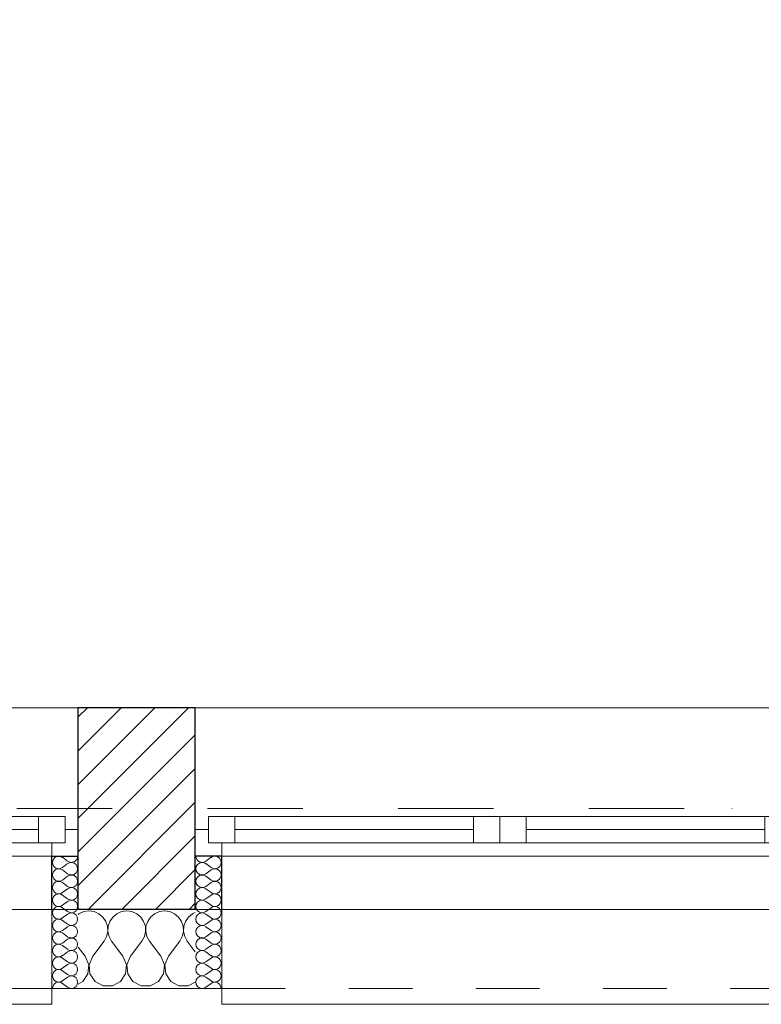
# Model space of a CAD drawing. Header units: millimetres. Extents: x -140780 to 266886, y -104422 to 233759.
# Tile 20 of 104: x 189798 to 191198, y 106825 to 108685. Entities that reach past the tile are written whole.
import ezdxf

# ---------------------------------------------------------------- set-up
doc = ezdxf.new("R2010")
doc.units = ezdxf.units.MM
doc.header["$MEASUREMENT"] = 0
doc.linetypes.add('Kropki i Kreski', pattern=[360, 180, -90, 0, -90])
doc.linetypes.add('Przerywana', pattern=[240, 120, -120])
for name, color, linetype in [('Konstrukcja - Siatki mod', 7, 'Continuous'), ('KR_INW', 7, 'Continuous'), ('NAPIS_SODON', 7, 'Continuous'), ('Okna ArchiCADa', 7, 'Continuous')]:
    doc.layers.add(name, color=color, linetype=linetype)
doc.layers.add('Konstrukcja - Siatki mod_Nr_pióra__48', color=7, linetype='Continuous', lineweight=15, true_color=0xa80f02)
doc.layers.add('KR_INW_Nr_pióra__102', color=7, linetype='Continuous', lineweight=5, true_color=0xcccccc)
for name, color, linetype, lineweight in [('KR_INW_Nr_pióra__101', 252, 'Continuous', 5), ('KR_INW_Nr_pióra__27', 7, 'Continuous', 25), ('KR_INW_Nr_pióra__47', 7, 'Continuous', 15), ('NAPIS_SODON_Nr_pióra__1', 7, 'Continuous', 13), ('Okna ArchiCADa_Nr_pióra__1', 7, 'Continuous', 13), ('Okna ArchiCADa_Nr_pióra__27', 7, 'Continuous', 25)]:
    doc.layers.add(name, color=color, linetype=linetype, lineweight=lineweight)

# ---------------------------------------------------------------- blocks, each defined once
blk = doc.blocks.new('Strop_1', base_point=(179225, 121523.3))
at = {"layer": 'NAPIS_SODON_Nr_pióra__1', "linetype": 'Continuous', "flags": 128}
blk.add_lwpolyline([(179225, 121523.3), (179225.9, 107003.8), (250898.3, 107008.3), (250897.4, 121527.8)], close=True, dxfattribs=at)
blk = doc.blocks.new('*X154')
at = {"layer": 'KR_INW_Nr_pióra__102', "linetype": 'Continuous'}
for p, q in [((189909.8, 106996.2), (189908.5, 106995.1)), ((189918.8, 107000.2), (189909.8, 106996.2)), ((189928.6, 107001.6), (189918.8, 107000.2)), ((189938.3, 107000.2), (189928.6, 107001.6)), ((189947.3, 106996.2), (189938.3, 107000.2)), ((189954.9, 106989.9), (189947.3, 106996.2)), ((189981.2, 106996.2), (189973.6, 106989.9)), ((189990.2, 107000.2), (189981.2, 106996.2)), ((190000, 107001.6), (189990.2, 107000.2)), ((190009.8, 107000.2), (190000, 107001.6)), ((190018.8, 106996.2), (190009.8, 107000.2)), ((190026.4, 106989.9), (190018.8, 106996.2)), ((190052.7, 106996.2), (190045.1, 106989.9)), ((190061.7, 107000.2), (190052.7, 106996.2)), ((190071.4, 107001.6), (190061.7, 107000.2)), ((190081.2, 107000.2), (190071.4, 107001.6)), ((190090.2, 106996.2), (190081.2, 107000.2)), ((190097.8, 106989.9), (190090.2, 106996.2)), ((190124.1, 106996.2), (190116.5, 106989.9)), ((190129.3, 106998.6), (190124.1, 106996.2)), ((189960.5, 106981.8), (189954.9, 106989.9)), ((189963.7, 106972.5), (189960.5, 106981.8)), ((189964.1, 106962.6), (189963.7, 106972.5)), ((189964.9, 106972.5), (189964.4, 106962.6)), ((189968.1, 106981.8), (189964.9, 106972.5)), ((189973.6, 106989.9), (189968.1, 106981.8)), ((190031.9, 106981.8), (190026.4, 106989.9)), ((190035.1, 106972.5), (190031.9, 106981.8)), ((190035.6, 106962.6), (190035.1, 106972.5)), ((190036.3, 106972.5), (190035.9, 106962.6)), ((190039.5, 106981.8), (190036.3, 106972.5)), ((190045.1, 106989.9), (190039.5, 106981.8)), ((190103.4, 106981.8), (190097.8, 106989.9)), ((190106.5, 106972.5), (190103.4, 106981.8)), ((190107, 106962.6), (190106.5, 106972.5)), ((190107.8, 106972.5), (190107.3, 106962.6)), ((190110.9, 106981.8), (190107.8, 106972.5)), ((190116.5, 106989.9), (190110.9, 106981.8)), ((189961.9, 106953.1), (189964.1, 106962.6)), ((189964.4, 106962.6), (189966.7, 106953.1)), ((190033.3, 106953.1), (190035.6, 106962.6)), ((190035.9, 106962.6), (190038.1, 106953.1)), ((190104.8, 106953.1), (190107, 106962.6)), ((190107.3, 106962.6), (190109.5, 106953.1)), ((189935.7, 106915.9), (189957.1, 106944.4)), ((189957.1, 106944.4), (189961.9, 106953.1)), ((189966.7, 106953.1), (189971.4, 106944.4)), ((189992.9, 106915.9), (189971.4, 106944.4)), ((190007.1, 106915.9), (190028.6, 106944.4)), ((190028.6, 106944.4), (190033.3, 106953.1)), ((190038.1, 106953.1), (190042.9, 106944.4)), ((190064.3, 106915.9), (190042.9, 106944.4)), ((190078.6, 106915.9), (190100, 106944.4)), ((190100, 106944.4), (190104.8, 106953.1)), ((190109.5, 106953.1), (190114.3, 106944.4)), ((190129.3, 106924.4), (190114.3, 106944.4)), ((189921.4, 106915.9), (189908.5, 106933.1)), ((189928.2, 106899.8), (189921.4, 106915.9)), ((189926.5, 106882.5), (189928.2, 106899.8)), ((189935.7, 106915.9), (189929, 106899.8)), ((189929, 106899.8), (189930.6, 106882.5)), ((189999.6, 106899.8), (189992.9, 106915.9)), ((189997.9, 106882.5), (189999.6, 106899.8)), ((190007.1, 106915.9), (190000.4, 106899.8)), ((190000.4, 106899.8), (190002.1, 106882.5)), ((190071, 106899.8), (190064.3, 106915.9)), ((190069.4, 106882.5), (190071, 106899.8)), ((190078.6, 106915.9), (190071.8, 106899.8)), ((190071.8, 106899.8), (190073.5, 106882.5)), ((189916.9, 106868), (189926.5, 106882.5)), ((189930.6, 106882.5), (189940.3, 106868)), ((189988.3, 106868), (189997.9, 106882.5)), ((190002.1, 106882.5), (190011.7, 106868)), ((190059.7, 106868), (190069.4, 106882.5)), ((190073.5, 106882.5), (190083.1, 106868)), ((189908.5, 106863.5), (189916.9, 106868)), ((189940.3, 106868), (189955.6, 106859.8)), ((189973, 106859.8), (189988.3, 106868)), ((190011.7, 106868), (190027, 106859.8)), ((190044.4, 106859.8), (190059.7, 106868)), ((190083.1, 106868), (190098.4, 106859.8)), ((190115.8, 106859.8), (190129.3, 106867)), ((189955.6, 106859.8), (189973, 106859.8)), ((190027, 106859.8), (190044.4, 106859.8)), ((190098.4, 106859.8), (190115.8, 106859.8))]:
    blk.add_line(p, q, dxfattribs=at)
blk = doc.blocks.new('*X181')
at = {"layer": 'KR_INW_Nr_pióra__102', "linetype": 'Continuous'}
for p, q in [((189888.2, 107095.6), (189878.7, 107102.8)), ((189888.2, 107090.9), (189878.7, 107083.7)), ((189888.2, 107071.8), (189878.7, 107079)), ((189888.2, 107067), (189878.7, 107059.9)), ((189888.2, 107048), (189878.7, 107055.1)), ((189888.2, 107043.2), (189878.7, 107036.1)), ((189888.2, 107024.2), (189878.7, 107031.3)), ((189888.2, 107019.4), (189878.7, 107012.3)), ((189888.2, 107000.4), (189878.7, 107007.5)), ((189888.2, 106995.6), (189878.7, 106988.5)), ((189888.2, 106976.6), (189878.7, 106983.7)), ((189888.2, 106971.8), (189878.7, 106964.7)), ((189888.2, 106952.8), (189878.7, 106959.9)), ((189888.2, 106948), (189878.7, 106940.9)), ((189888.2, 106929), (189878.7, 106936.1)), ((189888.2, 106924.2), (189878.7, 106917)), ((189888.2, 106905.1), (189878.7, 106912.3)), ((189888.2, 106900.4), (189878.7, 106893.2)), ((189888.2, 106881.3), (189878.7, 106888.5)), ((189888.2, 106876.6), (189878.7, 106869.4)), ((189888.2, 106857.5), (189878.7, 106864.7))]:
    blk.add_line(p, q, dxfattribs=at)
for centre, start, end in [((189871.6, 107093.2), 53.1301, 180), ((189895.4, 107105.1), 233.1301, 0), ((189871.6, 107093.2), 180, 306.8699), ((189895.4, 107081.3), 233.1301, 126.8699), ((189871.6, 107069.4), 53.1301, 180), ((189871.6, 107069.4), 180, 306.8699), ((189895.4, 107057.5), 233.1301, 126.8699), ((189871.6, 107045.6), 53.1301, 180), ((189871.6, 107045.6), 180, 306.8699), ((189871.6, 107021.8), 53.1301, 180), ((189895.4, 107033.7), 233.1301, 126.8699), ((189871.6, 107021.8), 180, 306.8699), ((189871.6, 106998), 53.1301, 180), ((189895.4, 107009.9), 233.1301, 126.8699), ((189871.6, 106998), 180, 306.8699), ((189895.4, 106986.1), 233.1301, 126.8699), ((189871.6, 106974.2), 53.1301, 180), ((189871.6, 106974.2), 180, 306.8699), ((189895.4, 106962.3), 233.1301, 126.8699), ((189871.6, 106950.4), 53.1301, 180), ((189871.6, 106950.4), 180, 306.8699), ((189871.6, 106926.6), 53.1301, 180), ((189895.4, 106938.5), 233.1301, 126.8699), ((189871.6, 106926.6), 180, 306.8699), ((189895.4, 106914.7), 233.1301, 126.8699), ((189871.6, 106902.8), 53.1301, 180), ((189871.6, 106902.8), 180, 306.8699), ((189895.4, 106890.9), 233.1301, 126.8699), ((189871.6, 106879), 53.1301, 180), ((189871.6, 106879), 180, 306.8699), ((189895.4, 106867), 233.1301, 126.8699), ((189871.6, 106855.1), 53.1301, 180)]:
    blk.add_arc(centre, 11.9, start, end, dxfattribs=at)
blk = doc.blocks.new('*X182')
at = {"layer": 'KR_INW_Nr_pióra__102', "linetype": 'Continuous'}
for p, q in [((190149.6, 107095.6), (190159.1, 107102.8)), ((190149.6, 107090.9), (190159.1, 107083.7)), ((190149.6, 107071.8), (190159.1, 107079)), ((190149.6, 107067), (190159.1, 107059.9)), ((190149.6, 107048), (190159.1, 107055.1)), ((190149.6, 107043.2), (190159.1, 107036.1)), ((190149.6, 107024.2), (190159.1, 107031.3)), ((190149.6, 107019.4), (190159.1, 107012.3)), ((190149.6, 107000.4), (190159.1, 107007.5)), ((190149.6, 106995.6), (190159.1, 106988.5)), ((190149.6, 106976.6), (190159.1, 106983.7)), ((190149.6, 106971.8), (190159.1, 106964.7)), ((190149.6, 106952.8), (190159.1, 106959.9)), ((190149.6, 106948), (190159.1, 106940.9)), ((190149.6, 106929), (190159.1, 106936.1)), ((190149.6, 106924.2), (190159.1, 106917)), ((190149.6, 106905.1), (190159.1, 106912.3)), ((190149.6, 106900.4), (190159.1, 106893.2)), ((190149.6, 106881.3), (190159.1, 106888.5)), ((190149.6, 106876.6), (190159.1, 106869.4)), ((190149.6, 106857.5), (190159.1, 106864.7))]:
    blk.add_line(p, q, dxfattribs=at)
for centre, start, end in [((190142.4, 107105.1), 180, 306.8699), ((190166.2, 107093.2), 0, 126.8699), ((190142.4, 107081.3), 53.1301, 306.8699), ((190166.2, 107093.2), 233.1301, 0), ((190142.4, 107057.5), 53.1301, 306.8699), ((190166.2, 107069.4), 0, 126.8699), ((190166.2, 107069.4), 233.1301, 0), ((190166.2, 107045.6), 0, 126.8699), ((190142.4, 107033.7), 53.1301, 306.8699), ((190166.2, 107045.6), 233.1301, 0), ((190166.2, 107021.8), 0, 126.8699), ((190142.4, 107009.9), 53.1301, 306.8699), ((190166.2, 107021.8), 233.1301, 0), ((190166.2, 106998), 0, 126.8699), ((190142.4, 106986.1), 53.1301, 306.8699), ((190166.2, 106998), 233.1301, 0), ((190142.4, 106962.3), 53.1301, 306.8699), ((190166.2, 106974.2), 0, 126.8699), ((190166.2, 106974.2), 233.1301, 0), ((190166.2, 106950.4), 0, 126.8699), ((190142.4, 106938.5), 53.1301, 306.8699), ((190166.2, 106950.4), 233.1301, 0), ((190166.2, 106926.6), 0, 126.8699), ((190142.4, 106914.7), 53.1301, 306.8699), ((190166.2, 106926.6), 233.1301, 0), ((190142.4, 106890.9), 53.1301, 306.8699), ((190166.2, 106902.8), 0, 126.8699), ((190166.2, 106902.8), 233.1301, 0), ((190142.4, 106867), 53.1301, 306.8699), ((190166.2, 106879), 0, 126.8699), ((190166.2, 106879), 233.1301, 0), ((190166.2, 106855.1), 0, 126.8699)]:
    blk.add_arc(centre, 11.9, start, end, dxfattribs=at)
blk = doc.blocks.new('Okno dwuskrzydłowe 19_6')
at = {"layer": 'Okna ArchiCADa_Nr_pióra__1', "linetype": 'Continuous'}
for p, q in [((-575, 230), (575, 230)), ((-550, 25), (-500, 25)), ((-550, -25), (-550, 25)), ((-500, 25), (-50, 25)), ((-500, 25), (-500, -25)), ((-500, 25), (-50, 25)), ((-50, -25), (-50, 25)), ((-50, 25), (0, 25)), ((0, 25), (0, -25)), ((0, 25), (50, 25)), ((0, -25), (0, 25)), ((50, 25), (500, 25)), ((50, 25), (50, -25)), ((50, 25), (500, 25)), ((500, -25), (500, 25)), ((500, 25), (550, 25)), ((550, 25), (550, -25)), ((-575, 0), (-550, 0)), ((-550, 0), (-550, -25)), ((-500, 0), (-50, 0)), ((50, 0), (500, 0)), ((550, -25), (550, 0)), ((550, 0), (575, 0)), ((-550, -25), (-525, -25)), ((-500, -25), (-550, -25)), ((-525, -25), (-525, -50)), ((-50, -25), (-500, -25)), ((0, -25), (-50, -25)), ((50, -25), (0, -25)), ((500, -25), (50, -25)), ((550, -25), (500, -25)), ((525, -50), (525, -25)), ((525, -25), (550, -25)), ((-525, -50), (-575, -50)), ((0, -50), (-525, -50)), ((525, -50), (0, -50)), ((575, -50), (525, -50)), ((-525, -300), (-525, -330)), ((525, -330), (525, -300)), ((-525, -330), (525, -330))]:
    blk.add_line(p, q, dxfattribs=at)
at = {"layer": 'Okna ArchiCADa_Nr_pióra__1', "linetype": 'Przerywana'}
blk.add_line((-525, -300), (525, -300), dxfattribs=at)
at = {"layer": 'Okna ArchiCADa_Nr_pióra__27', "linetype": 'Continuous'}
for p, q in [((-575, -50), (-575, 0)), ((575, -50), (575, 0)), ((-525, -50), (-575, -50)), ((525, -50), (575, -50))]:
    blk.add_line(p, q, dxfattribs=at)
blk = doc.blocks.new('Ściana_3', base_point=(179075.1, 106855.1))
at = {"layer": 'KR_INW_Nr_pióra__101', "linetype": 'Continuous'}
h = blk.add_hatch(dxfattribs=at)
h.set_pattern_fill('Cegła_licówka', color=256, style=0, pattern_type=2)
h.set_pattern_definition([(45, (0, 0), (-31.819804, 31.819804), [])])
h.paths.add_polyline_path([(189908.5, 107155.1), (189908.5, 107105.1), (189908.5, 107005.1), (190129.3, 107005.1), (190129.3, 107105.1), (190129.3, 107155.1), (190129.3, 107385.1), (189908.5, 107385.1)])
at = {"layer": 'KR_INW_Nr_pióra__27', "linetype": 'Continuous'}
for p, q in [((189908.5, 107155.1), (189908.5, 107385.1)), ((190129.3, 107155.1), (190129.3, 107385.1)), ((189908.5, 107105.1), (189908.5, 107155.1)), ((190129.3, 107105.1), (190129.3, 107155.1)), ((189858.5, 107005.1), (189858.5, 107105.1)), ((189858.5, 107105.1), (189908.5, 107105.1)), ((189908.5, 107005.1), (189908.5, 107105.1)), ((190129.3, 107005.1), (190129.3, 107105.1)), ((190179.3, 107105.1), (190129.3, 107105.1)), ((190179.3, 107005.1), (190179.3, 107105.1)), ((189908.5, 107005.1), (190129.3, 107005.1))]:
    blk.add_line(p, q, dxfattribs=at)
at = {"layer": 'KR_INW_Nr_pióra__27', "linetype": 'Continuous', "flags": 128}
blk.add_lwpolyline([(190129.3, 107385.1), (189908.5, 107385.1)], dxfattribs=at)
at = {"layer": 'KR_INW_Nr_pióra__47', "linetype": 'Continuous'}
for p, q in [((189908.5, 107105.1), (189858.5, 107105.1)), ((189858.5, 107105.1), (189858.5, 106855.1)), ((190129.3, 107105.1), (190179.3, 107105.1)), ((190179.3, 107105.1), (190179.3, 106855.1)), ((189858.5, 106855.1), (189858.5, 107005.1)), ((190179.3, 106855.1), (190179.3, 107005.1)), ((189908.5, 106855.1), (189858.5, 106855.1)), ((190129.3, 106855.1), (190179.3, 106855.1))]:
    blk.add_line(p, q, dxfattribs=at)
at = {"layer": 'KR_INW_Nr_pióra__47', "linetype": 'Continuous', "flags": 128}
blk.add_lwpolyline([(189908.5, 106855.1), (190129.3, 106855.1)], dxfattribs=at)
at = {"layer": 'KR_INW'}
for name in ['*X181', '*X182', '*X154']:
    blk.add_blockref(name, (0, 0), dxfattribs=at)
at = {"layer": 'Okna ArchiCADa', "color": 21, "linetype": 'Continuous', "lineweight": 13, "true_color": 0xff9955, "zscale": 1000}
for p in [(189333.5, 107155.1), (190704.3, 107155.1)]:
    blk.add_blockref('Okno dwuskrzydłowe 19_6', p, dxfattribs=at)
blk = doc.blocks.new('Standardowy znacznik siatki_10')
at = {"layer": 'Konstrukcja - Siatki mod_Nr_pióra__48', "linetype": 'Kropki i Kreski'}
blk.add_line((1000, 0), (72912, 0), dxfattribs=at)

msp = doc.modelspace()

# ---------------------------------------------------------------- block references
at = {"layer": 'Konstrukcja - Siatki mod', "color": 8, "linetype": 'Continuous', "lineweight": 13, "zscale": 1000}
msp.add_blockref('Standardowy znacznik siatki_10', (177989.3, 107195.1), dxfattribs=at)
at = {"layer": 'KR_INW'}
msp.add_blockref('Ściana_3', (179075.1, 106855.1), dxfattribs=at)
at = {"layer": 'NAPIS_SODON', "linetype": 'Continuous'}
msp.add_blockref('Strop_1', (179225, 121523.3), dxfattribs=at)

doc.saveas('drawing.dxf')
